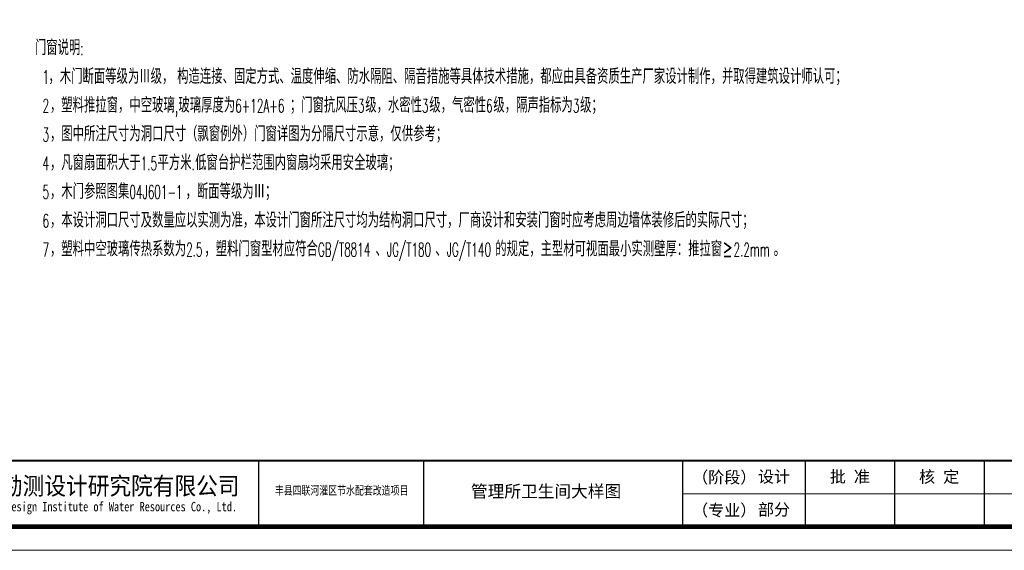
# Model space of a CAD drawing. Extents: x 88237 to 730297, y -11868 to 107702.
# Tile 39 of 49: x 615371 to 631638, y 61684 to 70449. Entities that reach past the tile are written whole.
import ezdxf
from ezdxf.enums import TextEntityAlignment as Align

# ---------------------------------------------------------------- set-up
doc = ezdxf.new("R2010")
doc.units = 0
doc.header["$LTSCALE"] = 1000
doc.header["$MEASUREMENT"] = 0
doc.layers.add('0.13文字', color=3, linetype='Continuous', lineweight=13)
doc.layers.add('PUB_TEXT', color=7, linetype='Continuous')
doc.layers.add('图框', color=7, linetype='Continuous')
doc.styles.add('HZ', font='SIMPLEX', dxfattribs={"width": 0.75, "bigfont": 'HZTXT'})
doc.styles.add('LYJFS', font='times.ttf', dxfattribs={"width": 0.7})
doc.styles.add('宋体', font='txt')

# ---------------------------------------------------------------- blocks, each defined once
blk = doc.blocks.new('d4trtg')
for p, q in [((655049.2, 3899795.5), (655049.2, 3899655.4)), ((655399.4, 3899795.5), (655399.4, 3899655.4)), ((655949.8, 3899795.5), (655949.8, 3899655.4)), ((656210, 3899795.5), (656210, 3899655.4)), ((656400.1, 3899795.5), (656400.1, 3899655.4)), ((656590.2, 3899795.5), (656590.2, 3899655.4))]:
    blk.add_line(p, q)
at = {"lineweight": 0}
for p, q in [((658021.2, 3899725.4), (655949.8, 3899725.4)), ((658071.2, 3899605.3), (653868.4, 3899605.3))]:
    blk.add_line(p, q, dxfattribs=at)
at = {"lineweight": 0, "const_width": 10}
blk.add_lwpolyline([(654118.6, 3902527.3), (658021.2, 3902527.3), (658021.2, 3899655.4), (654118.6, 3899655.4)], close=True, dxfattribs=at)
at = {"lineweight": 0, "const_width": 4}
blk.add_lwpolyline([(658021.2, 3899795.5), (654118.6, 3899795.5)], dxfattribs=at)
at = {"style": '宋体'}
for s, height, width, p in [('江苏省水利勘测设计研究院有限公司', 37.525, 0.9, (654640.2, 3899742.9)), ('丰县四联河灌区节水配套改造项目', 18.012, 0.75, (655225.5, 3899732.9)), ('Jiangsu Surveying and Design Institute of Water Resources Co., Ltd.', 20.014, 0.8, (654638.5, 3899695.5))]:
    blk.add_text(s, height=height, dxfattribs=dict(at, width=width)).set_placement(p, align=Align.MIDDLE)
at = {"style": 'LYJFS'}
for s, p in [('（阶段）', (656038.2, 3899760.4)), ('（专业）', (656038.2, 3899690.4))]:
    blk.add_text(s, height=25.02, dxfattribs=at).set_placement(p, align=Align.MIDDLE_CENTER)
at = {"char_height": 25.02, "attachment_point": 5, "style": '宋体'}
for s, insert in [('设计', (656144, 3899760.4)), ('批 准', (656305, 3899760.4)), ('核 定', (656494.6, 3899760.2)), ('部分', (656144, 3899690.4))]:
    blk.add_mtext(s, dxfattribs=dict(at, insert=insert))

msp = doc.modelspace()

# ---------------------------------------------------------------- block references
at = {"layer": '图框', "xscale": 7.778571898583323, "yscale": 7.778571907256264, "zscale": 7.778571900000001}
msp.add_blockref('d4trtg', (-4476029.2, -30271676.8), dxfattribs=at)

# ---------------------------------------------------------------- texts
at = {"layer": '0.13文字', "linetype": 'Continuous', "lineweight": 13, "insert": (621725.1, 62760), "char_height": 202.243, "width": 5185.281, "attachment_point": 1, "style": 'LYJFS'}
msp.add_mtext('{\\fFangSong_GB2312|b0|i0|c134|p49;\\W1;        管理所卫生间大样图}', dxfattribs=at)
at = {"layer": 'PUB_TEXT', "linetype": 'ByBlock', "style": 'HZ'}
for s, height, width, p in [('门窗说明', 250, 0.75, (615622.5, 69864.2)), (':', 225, 0.5625, (616372.5, 69864.2)), ('，木门断面等级为Ⅲ级，', 250, 0.75, (615846.5, 69389.2)), ('构造连接、固定方式、温度伸缩、防水隔阻、隔音措施等具体技术措施，都应由具备资质生产厂家设计制作，并取得建筑设计师认可；', 250, 0.75, (617972.8, 69389.2)), ('1', 225, 0.5625, (615750.1, 69389.2)), ('2', 225, 0.5625, (615750.1, 68914.2)), ('，塑料推拉窗，中空玻璃', 250, 0.75, (615870.6, 68914.2)), ('玻璃厚度为', 250, 0.75, (617993.4, 68914.2)), ('6+12A+6', 225, 0.5625, (618930.9, 68914.2)), ('；门窗抗风压', 250, 0.75, (619834.9, 68914.2)), ('3', 225, 0.5625, (620959.9, 68914.2)), ('级，水密性', 250, 0.75, (621080.4, 68914.2)), ('3', 225, 0.5625, (622017.9, 68914.2)), ('级，气密性', 250, 0.75, (622138.5, 68914.2)), ('6', 225, 0.5625, (623076, 68914.2)), ('级，隔声指标为', 250, 0.75, (623196.5, 68914.2)), ('3', 225, 0.5625, (624509, 68914.2)), ('级；', 250, 0.75, (624629.5, 68914.2)), (',', 225, 0.5625, (617933.1, 68914.2)), ('3', 225, 0.5625, (615750.1, 68439.2)), ('，图中所注尺寸为洞口尺寸（飘窗例外）门窗详图为分隔尺寸示意，仅供参考；', 250, 0.75, (615870.6, 68439.2)), ('4', 225, 0.5625, (615750.1, 67964.2)), ('，凡窗扇面积大于', 250, 0.75, (615870.6, 67964.2)), ('1.5', 225, 0.5625, (617370.6, 67964.2)), ('平方米', 250, 0.75, (617647.8, 67964.2)), ('低窗台护栏范围内窗扇均采用安全玻璃；', 250, 0.75, (618270.6, 67964.2)), ('.', 225, 0.5625, (618210.3, 67964.2)), ('5', 225, 0.5625, (615750.1, 67489.2)), ('，木门参照图集', 250, 0.75, (615870.6, 67489.2)), ('04J601-1', 225, 0.5625, (617183.1, 67489.2)), ('，断面等级为Ⅲ；', 250, 0.75, (618111.2, 67489.2)), ('6', 225, 0.5625, (615750.1, 67014.2)), ('，本设计洞口尺寸及数量应以实测为准，本设计门窗所注尺寸均为结构洞口尺寸，厂商设计和安装门窗时应考虑周边墙体装修后的实际尺寸；', 250, 0.75, (615870.6, 67014.2)), ('7', 225, 0.5625, (615750.1, 66539.2)), ('，塑料中空玻璃传热系数为', 250, 0.75, (615870.6, 66539.2)), ('2.5', 225, 0.5625, (618120.6, 66539.2)), ('，塑料门窗型材应符合', 250, 0.75, (618421.9, 66539.2)), ('GB/T8814', 225, 0.5625, (620296.9, 66539.2)), ('JG/T180', 225, 0.5625, (621436.7, 66539.2)), ('JG/T140', 225, 0.5625, (622425.7, 66539.2)), ('的规定，主型材可视面最小实测壁厚：推拉窗≥', 250, 0.75, (623227.3, 66539.2)), ('2.2mm', 225, 0.5625, (627164.8, 66539.2)), ('、', 250, 0.75, (621249.2, 66539.2)), ('、', 250, 0.75, (622238.2, 66539.2)), ('。', 250, 0.75, (627827.8, 66539.2))]:
    msp.add_text(s, height=height, dxfattribs=dict(at, width=width)).set_placement(p)

doc.saveas('drawing.dxf')
